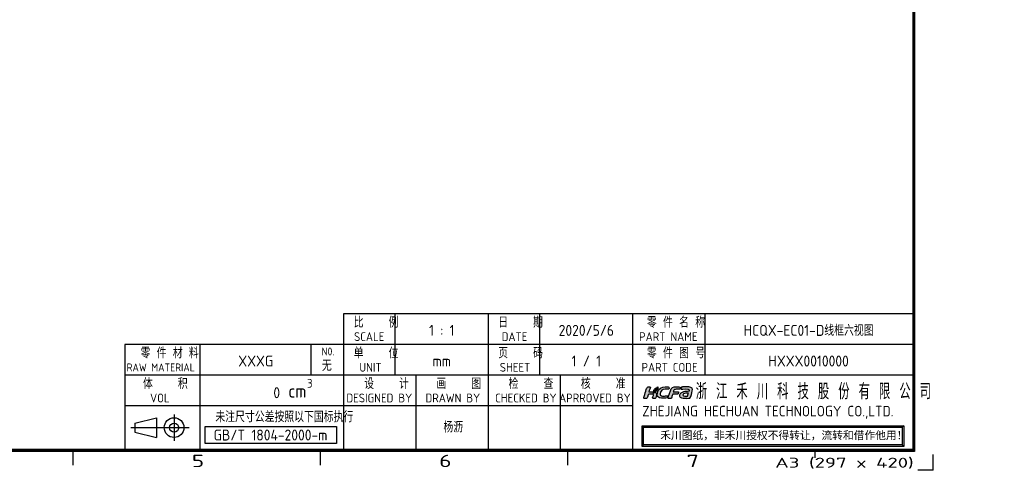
# Model space of a CAD drawing. Extents: x 0 to 576, y 0 to 389.
# Tile 16 of 19: x 284 to 576, y 0 to 134. Entities that reach past the tile are written whole.
import ezdxf
from ezdxf.enums import TextEntityAlignment as Align

# ---------------------------------------------------------------- set-up
doc = ezdxf.new("R2010")
doc.units = 0
doc.header["$LTSCALE"] = 23.1
doc.header["$MEASUREMENT"] = 0
doc.layers.get('0').update_dxf_attribs({"linetype": 'CONTINUOUS'})
doc.layers.add('限高区域④', color=3, linetype='CONTINUOUS')
doc.layers.add('限高区域⑤', color=4, linetype='CONTINUOUS')
doc.styles.get("Standard").update_dxf_attribs({"font": 'isocp3.shx', "bigfont": 'gbcbig.shx'})

# ---------------------------------------------------------------- blocks, each defined once
blk = doc.blocks.new('*T1')
at = {"linetype": 'ByBlock', "width": 1.656197}
blk.add_text('A3 (297 x 420)', height=2, dxfattribs=at).set_placement((367, 16), (395, 16), align=Align.FIT)
blk = doc.blocks.new('hcfa')
at = {"layer": '限高区域⑤'}
h = blk.add_hatch(color=164, dxfattribs=at)
edge = h.paths.add_edge_path()
edge.add_spline(control_points=[(7.07, 2.36), (6.56, 2.36), (5.94, 2.45), (5.68, 1.95)], knot_values=[0.842105, 0.842105, 0.842105, 0.842105, 0.894737, 0.894737, 0.894737, 0.894737], degree=3, periodic=0)
edge.add_spline(control_points=[(5.68, 1.95), (5.5, 1.6), (5.1, 0.37), (5.04, 0.05)], knot_values=[0.894737, 0.894737, 0.894737, 0.894737, 1, 1, 1, 1], degree=3, periodic=0)
edge.add_spline(control_points=[(5.04, 0.05), (5.04, 0.02), (5.04, -0.03), (5.11, -0.03), (5.11, -0.03), (5.11, -0.03), (5.64, -0.03), (5.64, -0.03)], knot_values=[0, 0, 0, 0, 0.052632, 0.052632, 0.052632, 0.052632, 0.105263, 0.105263, 0.105263, 0.105263], degree=3, periodic=0)
edge.add_spline(control_points=[(5.64, -0.03), (5.76, -0.03), (5.74, 0.02), (5.79, 0.22)], knot_values=[0.105263, 0.105263, 0.105263, 0.105263, 0.157895, 0.157895, 0.157895, 0.157895], degree=3, periodic=0)
edge.add_spline(control_points=[(5.79, 0.22), (5.83, 0.33), (5.92, 0.77), (6.02, 0.82)], knot_values=[0.157895, 0.157895, 0.157895, 0.157895, 0.210526, 0.210526, 0.210526, 0.210526], degree=3, periodic=0)
edge.add_spline(control_points=[(6.02, 0.82), (6.12, 0.94), (6.84, 0.81), (7.05, 0.86)], knot_values=[0.210526, 0.210526, 0.210526, 0.210526, 0.263158, 0.263158, 0.263158, 0.263158], degree=3, periodic=0)
edge.add_spline(control_points=[(7.05, 0.86), (7.09, 0.87), (7.11, 0.89), (7.12, 0.92)], knot_values=[0.263158, 0.263158, 0.263158, 0.263158, 0.315789, 0.315789, 0.315789, 0.315789], degree=3, periodic=0)
edge.add_spline(control_points=[(7.12, 0.92), (7.14, 0.97), (7.21, 1.14), (7.21, 1.2)], knot_values=[0.315789, 0.315789, 0.315789, 0.315789, 0.368421, 0.368421, 0.368421, 0.368421], degree=3, periodic=0)
edge.add_spline(control_points=[(7.21, 1.2), (7.21, 1.24), (7.23, 1.29), (7.18, 1.3)], knot_values=[0.368421, 0.368421, 0.368421, 0.368421, 0.421053, 0.421053, 0.421053, 0.421053], degree=3, periodic=0)
edge.add_spline(control_points=[(7.18, 1.3), (6.84, 1.38), (6.46, 1.35), (6.12, 1.32)], knot_values=[0.421053, 0.421053, 0.421053, 0.421053, 0.473684, 0.473684, 0.473684, 0.473684], degree=3, periodic=0)
edge.add_spline(control_points=[(6.12, 1.32), (6.12, 1.37), (6.16, 1.49), (6.17, 1.54)], knot_values=[0.473684, 0.473684, 0.473684, 0.473684, 0.526316, 0.526316, 0.526316, 0.526316], degree=3, periodic=0)
edge.add_spline(control_points=[(6.17, 1.54), (6.24, 1.77), (6.43, 1.86), (6.7, 1.86), (6.7, 1.86), (6.7, 1.86), (7.19, 1.86), (7.19, 1.86)], knot_values=[0.526316, 0.526316, 0.526316, 0.526316, 0.578947, 0.578947, 0.578947, 0.578947, 0.631579, 0.631579, 0.631579, 0.631579], degree=3, periodic=0)
edge.add_spline(control_points=[(7.19, 1.86), (7.31, 1.86), (7.45, 1.84), (7.48, 1.91)], knot_values=[0.631579, 0.631579, 0.631579, 0.631579, 0.684211, 0.684211, 0.684211, 0.684211], degree=3, periodic=0)
edge.add_spline(control_points=[(7.48, 1.91), (7.5, 1.96), (7.57, 2.13), (7.57, 2.19)], knot_values=[0.684211, 0.684211, 0.684211, 0.684211, 0.736842, 0.736842, 0.736842, 0.736842], degree=3, periodic=0)
edge.add_spline(control_points=[(7.57, 2.19), (7.57, 2.25), (7.56, 2.29), (7.49, 2.32)], knot_values=[0.736842, 0.736842, 0.736842, 0.736842, 0.789474, 0.789474, 0.789474, 0.789474], degree=3, periodic=0)
edge.add_spline(control_points=[(7.49, 2.32), (7.38, 2.36), (7.17, 2.36), (7.07, 2.36)], knot_values=[0.789474, 0.789474, 0.789474, 0.789474, 0.842105, 0.842105, 0.842105, 0.842105], degree=3, periodic=0)
edge = h.paths.add_edge_path()
edge.add_spline(control_points=[(3.72, 1.65), (4.08, 2.02), (4.83, 1.84), (5.23, 1.86)], knot_values=[0.538462, 0.538462, 0.538462, 0.538462, 0.615385, 0.615385, 0.615385, 0.615385], degree=3, periodic=0)
edge.add_spline(control_points=[(5.23, 1.86), (5.27, 1.86), (5.31, 2.17), (5.2, 2.29)], knot_values=[0.615385, 0.615385, 0.615385, 0.615385, 0.692308, 0.692308, 0.692308, 0.692308], degree=3, periodic=0)
edge.add_spline(control_points=[(5.2, 2.29), (5.15, 2.34), (5.05, 2.36), (4.95, 2.37)], knot_values=[0.692308, 0.692308, 0.692308, 0.692308, 0.769231, 0.769231, 0.769231, 0.769231], degree=3, periodic=0)
edge.add_spline(control_points=[(4.95, 2.37), (4.27, 2.4), (3.51, 2.36), (3.08, 1.72)], knot_values=[0.769231, 0.769231, 0.769231, 0.769231, 0.846154, 0.846154, 0.846154, 0.846154], degree=3, periodic=0)
edge.add_spline(control_points=[(3.08, 1.72), (2.87, 1.41), (2.66, 0.72), (2.88, 0.37)], knot_values=[0.846154, 0.846154, 0.846154, 0.846154, 1, 1, 1, 1], degree=3, periodic=0)
edge.add_spline(control_points=[(2.88, 0.37), (2.95, 0.26), (3.06, 0.13), (3.25, 0.08)], knot_values=[0, 0, 0, 0, 0.076923, 0.076923, 0.076923, 0.076923], degree=3, periodic=0)
edge.add_spline(control_points=[(3.25, 0.08), (3.71, -0.04), (4.59, -0.06), (4.85, 0.08)], knot_values=[0.076923, 0.076923, 0.076923, 0.076923, 0.153846, 0.153846, 0.153846, 0.153846], degree=3, periodic=0)
edge.add_spline(control_points=[(4.85, 0.08), (4.96, 0.13), (5.03, 0.39), (5, 0.47)], knot_values=[0.153846, 0.153846, 0.153846, 0.153846, 0.230769, 0.230769, 0.230769, 0.230769], degree=3, periodic=0)
edge.add_spline(control_points=[(5, 0.47), (4.99, 0.51), (4.61, 0.46), (4.52, 0.46)], knot_values=[0.230769, 0.230769, 0.230769, 0.230769, 0.307692, 0.307692, 0.307692, 0.307692], degree=3, periodic=0)
edge.add_spline(control_points=[(4.52, 0.46), (4.29, 0.45), (3.89, 0.42), (3.69, 0.5)], knot_values=[0.307692, 0.307692, 0.307692, 0.307692, 0.384615, 0.384615, 0.384615, 0.384615], degree=3, periodic=0)
edge.add_spline(control_points=[(3.69, 0.5), (3.51, 0.58), (3.39, 0.62), (3.39, 0.8)], knot_values=[0.384615, 0.384615, 0.384615, 0.384615, 0.461538, 0.461538, 0.461538, 0.461538], degree=3, periodic=0)
edge.add_spline(control_points=[(3.39, 0.8), (3.39, 1.04), (3.54, 1.47), (3.72, 1.65)], knot_values=[0.461538, 0.461538, 0.461538, 0.461538, 0.538462, 0.538462, 0.538462, 0.538462], degree=3, periodic=0)
edge = h.paths.add_edge_path()
edge.add_spline(control_points=[(1.07, 1.31), (1.08, 1.43), (1.2, 1.78), (1.24, 1.9)], knot_values=[0.68, 0.68, 0.68, 0.68, 0.72, 0.72, 0.72, 0.72], degree=3, periodic=0)
edge.add_spline(control_points=[(1.24, 1.9), (1.26, 1.97), (1.36, 2.23), (1.36, 2.28)], knot_values=[0.72, 0.72, 0.72, 0.72, 0.76, 0.76, 0.76, 0.76], degree=3, periodic=0)
edge.add_spline(control_points=[(1.36, 2.28), (1.36, 2.39), (1.07, 2.39), (0.92, 2.35)], knot_values=[0.76, 0.76, 0.76, 0.76, 0.8, 0.8, 0.8, 0.8], degree=3, periodic=0)
edge.add_spline(control_points=[(0.92, 2.35), (0.83, 2.31), (0.74, 2.24), (0.68, 2.17)], knot_values=[0.8, 0.8, 0.8, 0.8, 0.84, 0.84, 0.84, 0.84], degree=3, periodic=0)
edge.add_spline(control_points=[(0.68, 2.17), (0.61, 2.08), (0.53, 1.93), (0.5, 1.82)], knot_values=[0.84, 0.84, 0.84, 0.84, 0.88, 0.88, 0.88, 0.88], degree=3, periodic=0)
edge.add_spline(control_points=[(0.5, 1.82), (0.35, 1.34), (0.22, 0.86), (0.09, 0.38)], knot_values=[0.88, 0.88, 0.88, 0.88, 0.92, 0.92, 0.92, 0.92], degree=3, periodic=0)
edge.add_spline(control_points=[(0.09, 0.38), (0.07, 0.32), (-0.01, 0.1), (-0.01, 0.05)], knot_values=[0.92, 0.92, 0.92, 0.92, 1, 1, 1, 1], degree=3, periodic=0)
edge.add_spline(control_points=[(-0.01, 0.05), (-0.01, 0.02), (-0.01, -0.03), (0.06, -0.03), (0.06, -0.03), (0.06, -0.03), (0.59, -0.03), (0.59, -0.03)], knot_values=[0, 0, 0, 0, 0.04, 0.04, 0.04, 0.04, 0.08, 0.08, 0.08, 0.08], degree=3, periodic=0)
edge.add_spline(control_points=[(0.59, -0.03), (0.71, -0.03), (0.72, 0.1), (0.75, 0.22), (0.75, 0.22), (0.75, 0.22), (0.89, 0.69), (0.89, 0.69)], knot_values=[0.08, 0.08, 0.08, 0.08, 0.12, 0.12, 0.12, 0.12, 0.16, 0.16, 0.16, 0.16], degree=3, periodic=0)
edge.add_spline(control_points=[(0.89, 0.69), (0.91, 0.76), (0.93, 0.77), (0.99, 0.8)], knot_values=[0.16, 0.16, 0.16, 0.16, 0.2, 0.2, 0.2, 0.2], degree=3, periodic=0)
edge.add_spline(control_points=[(0.99, 0.8), (1.12, 0.86), (1.89, 0.9), (1.97, 0.81)], knot_values=[0.2, 0.2, 0.2, 0.2, 0.24, 0.24, 0.24, 0.24], degree=3, periodic=0)
edge.add_spline(control_points=[(1.97, 0.81), (2.06, 0.7), (1.94, 0.45), (1.89, 0.3)], knot_values=[0.24, 0.24, 0.24, 0.24, 0.28, 0.28, 0.28, 0.28], degree=3, periodic=0)
edge.add_spline(control_points=[(1.89, 0.3), (1.87, 0.21), (1.75, -0.03), (1.9, -0.03), (1.9, -0.03), (1.9, -0.03), (2.39, -0.03), (2.39, -0.03)], knot_values=[0.28, 0.28, 0.28, 0.28, 0.32, 0.32, 0.32, 0.32, 0.36, 0.36, 0.36, 0.36], degree=3, periodic=0)
edge.add_spline(control_points=[(2.39, -0.03), (2.47, -0.03), (2.66, 0.65), (2.66, 0.77)], knot_values=[0.36, 0.36, 0.36, 0.36, 0.4, 0.4, 0.4, 0.4], degree=3, periodic=0)
edge.add_spline(control_points=[(2.66, 0.77), (2.66, 0.98), (2.57, 1.1), (2.45, 1.19)], knot_values=[0.4, 0.4, 0.4, 0.4, 0.44, 0.44, 0.44, 0.44], degree=3, periodic=0)
edge.add_spline(control_points=[(2.45, 1.19), (2.4, 1.22), (2.34, 1.25), (2.28, 1.27)], knot_values=[0.44, 0.44, 0.44, 0.44, 0.48, 0.48, 0.48, 0.48], degree=3, periodic=0)
edge.add_spline(control_points=[(2.28, 1.27), (2.25, 1.27), (2.22, 1.27), (2.19, 1.26)], knot_values=[0.48, 0.48, 0.48, 0.48, 0.52, 0.52, 0.52, 0.52], degree=3, periodic=0)
edge.add_spline(control_points=[(2.19, 1.26), (2.15, 1.09), (2.21, 1.14), (2.01, 1.05)], knot_values=[0.52, 0.52, 0.52, 0.52, 0.56, 0.56, 0.56, 0.56], degree=3, periodic=0)
edge.add_spline(control_points=[(2.01, 1.05), (1.98, 1.04), (2, 1.04), (1.96, 1.03)], knot_values=[0.56, 0.56, 0.56, 0.56, 0.6, 0.6, 0.6, 0.6], degree=3, periodic=0)
edge.add_spline(control_points=[(1.96, 1.03), (1.96, 1.1), (1.99, 1.22), (2.03, 1.33)], knot_values=[0.6, 0.6, 0.6, 0.6, 0.64, 0.64, 0.64, 0.64], degree=3, periodic=0)
edge.add_spline(control_points=[(2.03, 1.33), (1.71, 1.37), (1.35, 1.32), (1.07, 1.31)], knot_values=[0.64, 0.64, 0.64, 0.64, 0.68, 0.68, 0.68, 0.68], degree=3, periodic=0)
edge = h.paths.add_edge_path()
edge.add_spline(control_points=[(9.76, 0.39), (9.93, 0.81), (10.07, 1.5), (10.1, 1.82)], knot_values=[0, 0, 0, 0, 0.045455, 0.045455, 0.045455, 0.045455], degree=3, periodic=0)
edge.add_spline(control_points=[(10.1, 1.82), (10.09, 1.99), (10.01, 2.14), (9.78, 2.25)], knot_values=[0.909091, 0.909091, 0.909091, 0.909091, 1, 1, 1, 1], degree=3, periodic=0)
edge.add_spline(control_points=[(9.78, 2.25), (9.53, 2.38), (9.13, 2.37), (8.82, 2.37)], knot_values=[0.863636, 0.863636, 0.863636, 0.863636, 0.909091, 0.909091, 0.909091, 0.909091], degree=3, periodic=0)
edge.add_spline(control_points=[(8.82, 2.37), (8.55, 2.37), (8.28, 2.37), (8.04, 2.34)], knot_values=[0.818182, 0.818182, 0.818182, 0.818182, 0.863636, 0.863636, 0.863636, 0.863636], degree=3, periodic=0)
edge.add_spline(control_points=[(8.04, 2.34), (7.98, 2.33), (7.9, 2.32), (7.86, 2.29)], knot_values=[0.772727, 0.772727, 0.772727, 0.772727, 0.818182, 0.818182, 0.818182, 0.818182], degree=3, periodic=0)
edge.add_spline(control_points=[(7.86, 2.29), (7.79, 2.25), (7.73, 2), (7.71, 1.93)], knot_values=[0.727273, 0.727273, 0.727273, 0.727273, 0.772727, 0.772727, 0.772727, 0.772727], degree=3, periodic=0)
edge.add_spline(control_points=[(7.71, 1.93), (7.7, 1.89), (7.68, 1.86), (7.72, 1.86)], knot_values=[0.681818, 0.681818, 0.681818, 0.681818, 0.727273, 0.727273, 0.727273, 0.727273], degree=3, periodic=0)
edge.add_spline(control_points=[(7.72, 1.86), (8.06, 1.9), (9.44, 2.11), (9.44, 1.71)], knot_values=[0.636364, 0.636364, 0.636364, 0.636364, 0.681818, 0.681818, 0.681818, 0.681818], degree=3, periodic=0)
edge.add_spline(control_points=[(9.44, 1.71), (9.44, 1.65), (9.43, 1.5), (9.4, 1.48)], knot_values=[0.590909, 0.590909, 0.590909, 0.590909, 0.636364, 0.636364, 0.636364, 0.636364], degree=3, periodic=0)
edge.add_spline(control_points=[(9.4, 1.48), (9.39, 1.47), (9.38, 1.47), (9.36, 1.47)], knot_values=[0.545455, 0.545455, 0.545455, 0.545455, 0.590909, 0.590909, 0.590909, 0.590909], degree=3, periodic=0)
edge.add_spline(control_points=[(9.36, 1.47), (8.99, 1.39), (8.61, 1.41), (8.23, 1.31)], knot_values=[0.5, 0.5, 0.5, 0.5, 0.545455, 0.545455, 0.545455, 0.545455], degree=3, periodic=0)
edge.add_spline(control_points=[(8.23, 1.31), (8.05, 1.26), (7.85, 1.18), (7.71, 1.07)], knot_values=[0.454545, 0.454545, 0.454545, 0.454545, 0.5, 0.5, 0.5, 0.5], degree=3, periodic=0)
edge.add_spline(control_points=[(7.71, 1.07), (7.64, 1.01), (7.57, 0.94), (7.52, 0.87)], knot_values=[0.409091, 0.409091, 0.409091, 0.409091, 0.454545, 0.454545, 0.454545, 0.454545], degree=3, periodic=0)
edge.add_spline(control_points=[(7.52, 0.87), (7.44, 0.72), (7.38, 0.48), (7.47, 0.32)], knot_values=[0.363636, 0.363636, 0.363636, 0.363636, 0.409091, 0.409091, 0.409091, 0.409091], degree=3, periodic=0)
edge.add_spline(control_points=[(7.47, 0.32), (7.5, 0.28), (7.53, 0.24), (7.57, 0.21)], knot_values=[0.318182, 0.318182, 0.318182, 0.318182, 0.363636, 0.363636, 0.363636, 0.363636], degree=3, periodic=0)
edge.add_spline(control_points=[(7.57, 0.21), (7.78, -0.01), (8.48, -0.04), (8.78, -0.02)], knot_values=[0.272727, 0.272727, 0.272727, 0.272727, 0.318182, 0.318182, 0.318182, 0.318182], degree=3, periodic=0)
edge.add_spline(control_points=[(8.78, -0.02), (8.82, -0.02), (8.85, -0.02), (8.96, -0.01)], knot_values=[0.227273, 0.227273, 0.227273, 0.227273, 0.272727, 0.272727, 0.272727, 0.272727], degree=3, periodic=0)
edge.add_spline(control_points=[(8.96, -0.01), (8.96, -0.01), (8.95, -0.04), (8.95, -0.04)], knot_values=[0.181818, 0.181818, 0.181818, 0.181818, 0.227273, 0.227273, 0.227273, 0.227273], degree=3, periodic=0)
edge.add_spline(control_points=[(8.95, -0.04), (8.95, -0.04), (8.95, -0.04), (8.96, -0.04)], knot_values=[0.136364, 0.136364, 0.136364, 0.136364, 0.181818, 0.181818, 0.181818, 0.181818], degree=3, periodic=0)
edge.add_spline(control_points=[(8.96, -0.04), (9.17, -0.04), (9.51, -0.01), (9.57, 0.04)], knot_values=[0.090909, 0.090909, 0.090909, 0.090909, 0.136364, 0.136364, 0.136364, 0.136364], degree=3, periodic=0)
edge.add_spline(control_points=[(9.57, 0.04), (9.64, 0.1), (9.72, 0.29), (9.76, 0.39)], knot_values=[0.045455, 0.045455, 0.045455, 0.045455, 0.090909, 0.090909, 0.090909, 0.090909], degree=3, periodic=0)
edge = h.paths.add_edge_path(flags=16)
edge.add_spline(control_points=[(9.27, 1.06), (9.24, 0.91), (9.12, 0.54), (9.07, 0.41)], knot_values=[0.6, 0.6, 0.6, 0.6, 1, 1, 1, 1], degree=3, periodic=0)
edge.add_spline(control_points=[(9.07, 0.41), (8.88, 0.41), (8.11, 0.36), (8.11, 0.65)], knot_values=[0, 0, 0, 0, 0.2, 0.2, 0.2, 0.2], degree=3, periodic=0)
edge.add_spline(control_points=[(8.11, 0.65), (8.11, 0.76), (8.19, 0.85), (8.26, 0.9)], knot_values=[0.2, 0.2, 0.2, 0.2, 0.4, 0.4, 0.4, 0.4], degree=3, periodic=0)
edge.add_spline(control_points=[(8.26, 0.9), (8.43, 1.01), (9.09, 1.06), (9.27, 1.06)], knot_values=[0.4, 0.4, 0.4, 0.4, 0.6, 0.6, 0.6, 0.6], degree=3, periodic=0)
h = blk.add_hatch(color=82, dxfattribs=at)
edge = h.paths.add_edge_path()
edge.add_spline(control_points=[(2.71, 1.97), (2.54, 1.64), (2.3, 1.69), (2.12, 1.4)], knot_values=[0.823529, 0.823529, 0.823529, 0.823529, 0.882353, 0.882353, 0.882353, 0.882353], degree=3, periodic=0)
edge.add_spline(control_points=[(2.12, 1.4), (2.08, 1.35), (2.02, 1.18), (2.02, 1.11)], knot_values=[0.882353, 0.882353, 0.882353, 0.882353, 1, 1, 1, 1], degree=3, periodic=0)
edge.add_spline(control_points=[(2.02, 1.11), (2.03, 1.11), (2.03, 1.11), (2.04, 1.12)], knot_values=[0, 0, 0, 0, 0.058824, 0.058824, 0.058824, 0.058824], degree=3, periodic=0)
edge.add_spline(control_points=[(2.04, 1.12), (2.14, 1.16), (2.1, 1.13), (2.13, 1.24)], knot_values=[0.058824, 0.058824, 0.058824, 0.058824, 0.117647, 0.117647, 0.117647, 0.117647], degree=3, periodic=0)
edge.add_spline(control_points=[(2.13, 1.24), (2.14, 1.27), (2.14, 1.28), (2.15, 1.31)], knot_values=[0.117647, 0.117647, 0.117647, 0.117647, 0.176471, 0.176471, 0.176471, 0.176471], degree=3, periodic=0)
edge.add_spline(control_points=[(2.15, 1.31), (2.51, 1.32), (2.84, 1.56), (2.9, 1.92)], knot_values=[0.176471, 0.176471, 0.176471, 0.176471, 0.235294, 0.235294, 0.235294, 0.235294], degree=3, periodic=0)
edge.add_spline(control_points=[(2.9, 1.92), (2.91, 1.98), (2.92, 2.04), (2.92, 2.11)], knot_values=[0.235294, 0.235294, 0.235294, 0.235294, 0.294118, 0.294118, 0.294118, 0.294118], degree=3, periodic=0)
edge.add_spline(control_points=[(2.92, 2.11), (2.92, 2.11), (2.92, 2.25), (2.92, 2.25)], knot_values=[0.294118, 0.294118, 0.294118, 0.294118, 0.352941, 0.352941, 0.352941, 0.352941], degree=3, periodic=0)
edge.add_spline(control_points=[(2.92, 2.25), (2.92, 2.29), (2.92, 2.32), (2.92, 2.37)], knot_values=[0.352941, 0.352941, 0.352941, 0.352941, 0.411765, 0.411765, 0.411765, 0.411765], degree=3, periodic=0)
edge.add_spline(control_points=[(2.92, 2.37), (2.87, 2.37), (2.88, 2.33), (2.79, 2.25)], knot_values=[0.411765, 0.411765, 0.411765, 0.411765, 0.470588, 0.470588, 0.470588, 0.470588], degree=3, periodic=0)
edge.add_spline(control_points=[(2.79, 2.25), (2.66, 2.14), (2.52, 2.13), (2.35, 2.01)], knot_values=[0.470588, 0.470588, 0.470588, 0.470588, 0.529412, 0.529412, 0.529412, 0.529412], degree=3, periodic=0)
edge.add_spline(control_points=[(2.35, 2.01), (2.26, 1.95), (2.18, 1.87), (2.13, 1.77)], knot_values=[0.529412, 0.529412, 0.529412, 0.529412, 0.588235, 0.588235, 0.588235, 0.588235], degree=3, periodic=0)
edge.add_spline(control_points=[(2.13, 1.77), (2.11, 1.72), (2.08, 1.67), (2.07, 1.6)], knot_values=[0.588235, 0.588235, 0.588235, 0.588235, 0.647059, 0.647059, 0.647059, 0.647059], degree=3, periodic=0)
edge.add_spline(control_points=[(2.07, 1.6), (2.07, 1.59), (2.05, 1.39), (2.08, 1.39)], knot_values=[0.647059, 0.647059, 0.647059, 0.647059, 0.705882, 0.705882, 0.705882, 0.705882], degree=3, periodic=0)
edge.add_spline(control_points=[(2.08, 1.39), (2.1, 1.46), (2.17, 1.57), (2.3, 1.65)], knot_values=[0.705882, 0.705882, 0.705882, 0.705882, 0.764706, 0.764706, 0.764706, 0.764706], degree=3, periodic=0)
edge.add_spline(control_points=[(2.3, 1.65), (2.49, 1.77), (2.61, 1.83), (2.71, 1.97)], knot_values=[0.764706, 0.764706, 0.764706, 0.764706, 0.823529, 0.823529, 0.823529, 0.823529], degree=3, periodic=0)
at = {"layer": '限高区域④', "color": 164}
for points, knots in [([(-0.01, 0.05), (-0.01, 0.02), (-0.01, -0.03), (0.06, -0.03), (0.06, -0.03), (0.06, -0.03), (0.59, -0.03), (0.59, -0.03), (0.59, -0.03), (0.71, -0.03), (0.72, 0.1), (0.75, 0.22), (0.75, 0.22), (0.75, 0.22), (0.89, 0.69), (0.89, 0.69), (0.89, 0.69), (0.91, 0.76), (0.93, 0.77), (0.99, 0.8), (0.99, 0.8), (1.12, 0.86), (1.89, 0.9), (1.97, 0.81), (1.97, 0.81), (2.06, 0.7), (1.94, 0.45), (1.89, 0.3), (1.89, 0.3), (1.87, 0.21), (1.75, -0.03), (1.9, -0.03), (1.9, -0.03), (1.9, -0.03), (2.39, -0.03), (2.39, -0.03), (2.39, -0.03), (2.47, -0.03), (2.66, 0.65), (2.66, 0.77), (2.66, 0.77), (2.66, 0.98), (2.57, 1.1), (2.45, 1.19), (2.45, 1.19), (2.4, 1.22), (2.34, 1.25), (2.28, 1.27), (2.28, 1.27), (2.25, 1.27), (2.22, 1.27), (2.19, 1.26), (2.19, 1.26), (2.15, 1.09), (2.21, 1.14), (2.01, 1.05), (2.01, 1.05), (1.98, 1.04), (2, 1.04), (1.96, 1.03), (1.96, 1.03), (1.96, 1.1), (1.99, 1.22), (2.03, 1.33), (2.03, 1.33), (1.71, 1.37), (1.35, 1.32), (1.07, 1.31), (1.07, 1.31), (1.08, 1.43), (1.2, 1.78), (1.24, 1.9), (1.24, 1.9), (1.26, 1.97), (1.36, 2.23), (1.36, 2.28), (1.36, 2.28), (1.36, 2.39), (1.07, 2.39), (0.92, 2.35), (0.92, 2.35), (0.83, 2.31), (0.74, 2.24), (0.68, 2.17), (0.68, 2.17), (0.61, 2.08), (0.53, 1.93), (0.5, 1.82), (0.5, 1.82), (0.35, 1.34), (0.22, 0.86), (0.09, 0.38), (0.09, 0.38), (0.07, 0.32), (-0.01, 0.1), (-0.01, 0.05)], [0, 0, 0, 0, 0.04, 0.04, 0.04, 0.04, 0.08, 0.08, 0.08, 0.08, 0.12, 0.12, 0.12, 0.12, 0.16, 0.16, 0.16, 0.16, 0.2, 0.2, 0.2, 0.2, 0.24, 0.24, 0.24, 0.24, 0.28, 0.28, 0.28, 0.28, 0.32, 0.32, 0.32, 0.32, 0.36, 0.36, 0.36, 0.36, 0.4, 0.4, 0.4, 0.4, 0.44, 0.44, 0.44, 0.44, 0.48, 0.48, 0.48, 0.48, 0.52, 0.52, 0.52, 0.52, 0.56, 0.56, 0.56, 0.56, 0.6, 0.6, 0.6, 0.6, 0.64, 0.64, 0.64, 0.64, 0.68, 0.68, 0.68, 0.68, 0.72, 0.72, 0.72, 0.72, 0.76, 0.76, 0.76, 0.76, 0.8, 0.8, 0.8, 0.8, 0.84, 0.84, 0.84, 0.84, 0.88, 0.88, 0.88, 0.88, 0.92, 0.92, 0.92, 0.92, 1, 1, 1, 1]), ([(2.88, 0.37), (2.95, 0.26), (3.06, 0.13), (3.25, 0.08), (3.25, 0.08), (3.71, -0.04), (4.59, -0.06), (4.85, 0.08), (4.85, 0.08), (4.96, 0.13), (5.03, 0.39), (5, 0.47), (5, 0.47), (4.99, 0.51), (4.61, 0.46), (4.52, 0.46), (4.52, 0.46), (4.29, 0.45), (3.89, 0.42), (3.69, 0.5), (3.69, 0.5), (3.51, 0.58), (3.39, 0.62), (3.39, 0.8), (3.39, 0.8), (3.39, 1.04), (3.54, 1.47), (3.72, 1.65), (3.72, 1.65), (4.08, 2.02), (4.83, 1.84), (5.23, 1.86), (5.23, 1.86), (5.27, 1.86), (5.31, 2.17), (5.2, 2.29), (5.2, 2.29), (5.15, 2.34), (5.05, 2.36), (4.95, 2.37), (4.95, 2.37), (4.27, 2.4), (3.51, 2.36), (3.08, 1.72), (3.08, 1.72), (2.87, 1.41), (2.66, 0.72), (2.88, 0.37)], [0, 0, 0, 0, 0.076923, 0.076923, 0.076923, 0.076923, 0.153846, 0.153846, 0.153846, 0.153846, 0.230769, 0.230769, 0.230769, 0.230769, 0.307692, 0.307692, 0.307692, 0.307692, 0.384615, 0.384615, 0.384615, 0.384615, 0.461538, 0.461538, 0.461538, 0.461538, 0.538462, 0.538462, 0.538462, 0.538462, 0.615385, 0.615385, 0.615385, 0.615385, 0.692308, 0.692308, 0.692308, 0.692308, 0.769231, 0.769231, 0.769231, 0.769231, 0.846154, 0.846154, 0.846154, 0.846154, 1, 1, 1, 1]), ([(5.04, 0.05), (5.04, 0.02), (5.04, -0.03), (5.11, -0.03), (5.11, -0.03), (5.11, -0.03), (5.64, -0.03), (5.64, -0.03), (5.64, -0.03), (5.76, -0.03), (5.74, 0.02), (5.79, 0.22), (5.79, 0.22), (5.83, 0.33), (5.92, 0.77), (6.02, 0.82), (6.02, 0.82), (6.12, 0.94), (6.84, 0.81), (7.05, 0.86), (7.05, 0.86), (7.09, 0.87), (7.11, 0.89), (7.12, 0.92), (7.12, 0.92), (7.14, 0.97), (7.21, 1.14), (7.21, 1.2), (7.21, 1.2), (7.21, 1.24), (7.23, 1.29), (7.18, 1.3), (7.18, 1.3), (6.84, 1.38), (6.46, 1.35), (6.12, 1.32), (6.12, 1.32), (6.12, 1.37), (6.16, 1.49), (6.17, 1.54), (6.17, 1.54), (6.24, 1.77), (6.43, 1.86), (6.7, 1.86), (6.7, 1.86), (6.7, 1.86), (7.19, 1.86), (7.19, 1.86), (7.19, 1.86), (7.31, 1.86), (7.45, 1.84), (7.48, 1.91), (7.48, 1.91), (7.5, 1.96), (7.57, 2.13), (7.57, 2.19), (7.57, 2.19), (7.57, 2.25), (7.56, 2.29), (7.49, 2.32), (7.49, 2.32), (7.38, 2.36), (7.17, 2.36), (7.07, 2.36), (7.07, 2.36), (6.56, 2.36), (5.94, 2.45), (5.68, 1.95), (5.68, 1.95), (5.5, 1.6), (5.1, 0.37), (5.04, 0.05)], [0, 0, 0, 0, 0.052632, 0.052632, 0.052632, 0.052632, 0.105263, 0.105263, 0.105263, 0.105263, 0.157895, 0.157895, 0.157895, 0.157895, 0.210526, 0.210526, 0.210526, 0.210526, 0.263158, 0.263158, 0.263158, 0.263158, 0.315789, 0.315789, 0.315789, 0.315789, 0.368421, 0.368421, 0.368421, 0.368421, 0.421053, 0.421053, 0.421053, 0.421053, 0.473684, 0.473684, 0.473684, 0.473684, 0.526316, 0.526316, 0.526316, 0.526316, 0.578947, 0.578947, 0.578947, 0.578947, 0.631579, 0.631579, 0.631579, 0.631579, 0.684211, 0.684211, 0.684211, 0.684211, 0.736842, 0.736842, 0.736842, 0.736842, 0.789474, 0.789474, 0.789474, 0.789474, 0.842105, 0.842105, 0.842105, 0.842105, 0.894737, 0.894737, 0.894737, 0.894737, 1, 1, 1, 1]), ([(10.1, 1.82), (10.07, 1.5), (9.93, 0.81), (9.76, 0.39), (9.76, 0.39), (9.72, 0.29), (9.64, 0.1), (9.57, 0.04), (9.57, 0.04), (9.51, -0.01), (9.17, -0.04), (8.96, -0.04), (8.96, -0.04), (8.95, -0.04), (8.95, -0.04), (8.95, -0.04), (8.95, -0.04), (8.95, -0.04), (8.96, -0.01), (8.96, -0.01), (8.96, -0.01), (8.85, -0.02), (8.82, -0.02), (8.78, -0.02), (8.78, -0.02), (8.48, -0.04), (7.78, -0.01), (7.57, 0.21), (7.57, 0.21), (7.53, 0.24), (7.5, 0.28), (7.47, 0.32), (7.47, 0.32), (7.38, 0.48), (7.44, 0.72), (7.52, 0.87), (7.52, 0.87), (7.57, 0.94), (7.64, 1.01), (7.71, 1.07), (7.71, 1.07), (7.85, 1.18), (8.05, 1.26), (8.23, 1.31), (8.23, 1.31), (8.61, 1.41), (8.99, 1.39), (9.36, 1.47), (9.36, 1.47), (9.38, 1.47), (9.39, 1.47), (9.4, 1.48), (9.4, 1.48), (9.43, 1.5), (9.44, 1.65), (9.44, 1.71), (9.44, 1.71), (9.44, 2.11), (8.06, 1.9), (7.72, 1.86), (7.72, 1.86), (7.68, 1.86), (7.7, 1.89), (7.71, 1.93), (7.71, 1.93), (7.73, 2), (7.79, 2.25), (7.86, 2.29), (7.86, 2.29), (7.9, 2.32), (7.98, 2.33), (8.04, 2.34), (8.04, 2.34), (8.28, 2.37), (8.55, 2.37), (8.82, 2.37), (8.82, 2.37), (9.13, 2.37), (9.53, 2.38), (9.78, 2.25), (9.78, 2.25), (10.01, 2.14), (10.09, 1.99), (10.1, 1.82)], [0, 0, 0, 0, 0.045455, 0.045455, 0.045455, 0.045455, 0.090909, 0.090909, 0.090909, 0.090909, 0.136364, 0.136364, 0.136364, 0.136364, 0.181818, 0.181818, 0.181818, 0.181818, 0.227273, 0.227273, 0.227273, 0.227273, 0.272727, 0.272727, 0.272727, 0.272727, 0.318182, 0.318182, 0.318182, 0.318182, 0.363636, 0.363636, 0.363636, 0.363636, 0.409091, 0.409091, 0.409091, 0.409091, 0.454545, 0.454545, 0.454545, 0.454545, 0.5, 0.5, 0.5, 0.5, 0.545455, 0.545455, 0.545455, 0.545455, 0.590909, 0.590909, 0.590909, 0.590909, 0.636364, 0.636364, 0.636364, 0.636364, 0.681818, 0.681818, 0.681818, 0.681818, 0.727273, 0.727273, 0.727273, 0.727273, 0.772727, 0.772727, 0.772727, 0.772727, 0.818182, 0.818182, 0.818182, 0.818182, 0.863636, 0.863636, 0.863636, 0.863636, 0.909091, 0.909091, 0.909091, 0.909091, 1, 1, 1, 1]), ([(9.07, 0.41), (8.88, 0.41), (8.11, 0.36), (8.11, 0.65), (8.11, 0.65), (8.11, 0.76), (8.19, 0.85), (8.26, 0.9), (8.26, 0.9), (8.43, 1.01), (9.09, 1.06), (9.27, 1.06), (9.27, 1.06), (9.24, 0.91), (9.12, 0.54), (9.07, 0.41)], [0, 0, 0, 0, 0.2, 0.2, 0.2, 0.2, 0.4, 0.4, 0.4, 0.4, 0.6, 0.6, 0.6, 0.6, 1, 1, 1, 1])]:
    blk.add_open_spline(points, degree=3, knots=knots, dxfattribs=at)
at = {"layer": '限高区域④', "color": 82}
blk.add_open_spline([(2.02, 1.11), (2.03, 1.11), (2.03, 1.11), (2.04, 1.12), (2.04, 1.12), (2.14, 1.16), (2.1, 1.13), (2.13, 1.24), (2.13, 1.24), (2.14, 1.27), (2.14, 1.28), (2.15, 1.31), (2.15, 1.31), (2.51, 1.32), (2.84, 1.56), (2.9, 1.92), (2.9, 1.92), (2.91, 1.98), (2.92, 2.04), (2.92, 2.11), (2.92, 2.11), (2.92, 2.11), (2.92, 2.25), (2.92, 2.25), (2.92, 2.25), (2.92, 2.29), (2.92, 2.32), (2.92, 2.37), (2.92, 2.37), (2.87, 2.37), (2.88, 2.33), (2.79, 2.25), (2.79, 2.25), (2.66, 2.14), (2.52, 2.13), (2.35, 2.01), (2.35, 2.01), (2.26, 1.95), (2.18, 1.87), (2.13, 1.77), (2.13, 1.77), (2.11, 1.72), (2.08, 1.67), (2.07, 1.6), (2.07, 1.6), (2.07, 1.59), (2.05, 1.39), (2.08, 1.39), (2.08, 1.39), (2.1, 1.46), (2.17, 1.57), (2.3, 1.65), (2.3, 1.65), (2.49, 1.77), (2.61, 1.83), (2.71, 1.97), (2.71, 1.97), (2.54, 1.64), (2.3, 1.69), (2.12, 1.4), (2.12, 1.4), (2.08, 1.35), (2.02, 1.18), (2.02, 1.11)], degree=3, knots=[0, 0, 0, 0, 0.058824, 0.058824, 0.058824, 0.058824, 0.117647, 0.117647, 0.117647, 0.117647, 0.176471, 0.176471, 0.176471, 0.176471, 0.235294, 0.235294, 0.235294, 0.235294, 0.294118, 0.294118, 0.294118, 0.294118, 0.352941, 0.352941, 0.352941, 0.352941, 0.411765, 0.411765, 0.411765, 0.411765, 0.470588, 0.470588, 0.470588, 0.470588, 0.529412, 0.529412, 0.529412, 0.529412, 0.588235, 0.588235, 0.588235, 0.588235, 0.647059, 0.647059, 0.647059, 0.647059, 0.705882, 0.705882, 0.705882, 0.705882, 0.764706, 0.764706, 0.764706, 0.764706, 0.823529, 0.823529, 0.823529, 0.823529, 0.882353, 0.882353, 0.882353, 0.882353, 1, 1, 1, 1], dxfattribs=at)
blk = doc.blocks.new('A3')
for p, q in [((649.22, 294.65), (649.22, 4.69)), ((649.45, 294.88), (649.45, 4.47)), ((649.67, 295.1), (649.67, 4.24)), ((649.22, 35.61), (519.22, 35.61)), ((519.22, 35.61), (519.22, 4.69)), ((531.02, 21.61), (531.02, 35.61)), ((552.22, 35.61), (552.22, 4.69)), ((564.02, 21.61), (564.02, 35.61)), ((585.22, 35.61), (585.22, 4.69)), ((601.72, 35.61), (601.72, 21.61)), ((649.22, 28.61), (469.26, 28.61)), ((469.26, 28.61), (469.26, 4.69)), ((486.5, 4.69), (486.5, 28.61)), ((511.72, 28.61), (511.72, 21.61)), ((649.22, 21.61), (469.26, 21.61)), ((535.72, 21.61), (535.72, 4.69)), ((568.72, 21.61), (568.72, 4.69)), ((585.22, 14.61), (469.26, 14.61)), ((471.57, 10.71), (476.46, 11.92)), ((476.46, 11.92), (476.46, 7.41)), ((480.52, 12.66), (480.52, 6.62)), ((470.67, 9.67), (483.93, 9.67)), ((471.57, 10.71), (471.57, 8.62)), ((587.76, 9.76), (587.4, 10.11)), ((647.2, 10.11), (646.84, 9.76)), ((471.57, 8.62), (476.46, 7.41)), ((649.22, 4.69), (231.57, 4.69)), ((587.4, 5.37), (587.76, 5.73)), ((647.2, 5.37), (646.84, 5.73)), ((649.67, 4.24), (231.12, 4.24)), ((649.45, 4.47), (231.35, 4.47)), ((457.35, 4.47), (457.35, 1.08)), ((513.85, 4.47), (513.85, 1.08)), ((570.35, 4.47), (570.35, 1.08)), ((626.85, 4.47), (626.85, 2.77)), ((653.92, 0), (653.92, 3.54)), ((653.92, 0), (650.38, 0))]:
    blk.add_line(p, q)
for points in [[(487.58, 9.92), (517.59, 9.92), (517.59, 6.06), (487.58, 6.06)], [(587.4, 10.11), (647.2, 10.11), (647.2, 5.37), (587.4, 5.37)], [(587.76, 9.76), (646.84, 9.76), (646.84, 5.73), (587.76, 5.73)]]:
    blk.add_lwpolyline(points, close=True)
for radius in [2.25, 1.04]:
    blk.add_circle((480.52, 9.67), radius)
for name, p, xscale, yscale, zscale in [('hcfa', (587.8, 16.38), 1.1, 1.1, 1.1), ('*T1', (203.1, -17.54), 1.129999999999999, 1.129999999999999, 1.129999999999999)]:
    blk.add_blockref(name, p, dxfattribs=dict(xscale=xscale, yscale=yscale, zscale=zscale))
for s, height, p in [('比    例', 2.5, (521.54, 32.47)), ('日    期', 2.5, (554.54, 32.47)), ('零 件 名 称', 2.5, (588.51, 32.47)), ('SCALE', 2, (521.62, 29.43)), ('DATE', 2, (555.34, 29.43)), ('PART NAME', 2, (586.74, 29.43)), ('零 件 材 料', 2.5, (472.86, 25.47)), ('N0.', 1.8, (514.17, 26.15)), ('单    位', 2.5, (521.54, 25.47)), ('页    码', 2.5, (554.54, 25.47)), ('零 件 图 号', 2.5, (588.51, 25.47)), ('RAW MATERIAL', 1.8, (469.68, 22.51)), ('UNIT', 2, (522.83, 22.43)), ('SHEET', 2, (554.91, 22.43)), ('PART CODE', 2, (587.29, 22.43)), ('体    积', 2.5, (473.41, 18.47)), ('3', 2, (510.88, 18.78)), ('设    计', 2.5, (523.93, 18.47)), ('画    图', 2.5, (540.43, 18.47)), ('检    查', 2.5, (556.93, 18.47)), ('核    准', 2.5, (573.43, 18.47)), ('浙 江 禾 川 科 技 股 份 有 限 公 司', 3.6, (599.66, 16.13)), ('cm', 3, (506.61, 16.51)), ('VOL', 2, (475.03, 15.43)), ('DESIGNED BY', 2, (519.87, 15.43)), ('DRAWN BY', 2, (537.94, 15.43)), ('CHECKED BY', 2, (553.85, 15.43)), ('APRROVED BY ', 2, (568.46, 15.43)), ('未注尺寸公差按照以下国标执行', 2.5, (489.94, 10.9)), ('ZHEJIANG HECHUAN TECHNOLOGY CO.,LTD.', 2.4, (587.43, 12.24))]:
    blk.add_text(s, height=height).set_placement(p)
for s, width, p, p2 in [('5', 1.690842, (484.57, 0.66), (487.39, 0.66)), ('6', 1.667761, (541.07, 0.66), (543.89, 0.66)), ('7', 1.818182, (597.57, 0.66), (600.39, 0.66))]:
    blk.add_text(s, height=2.82, dxfattribs=dict(width=width)).set_placement(p, p2, align=Align.FIT)
at = {"insert": (591.55, 8.81), "char_height": 1.8, "attachment_point": 1}
blk.add_mtext_dynamic_manual_height_columns('{\\fMicrosoft YaHei|b0|i0|c134|p34;禾川图纸，非禾川授权不得转让，流转和借作他用\\fMicrosoft YaHei Light|b0|i0|c134|p34;！}', width=53.9728, gutter_width=12.5, heights=[0], dxfattribs=at)
for tag, p in [('XXXE', (541.66, 30.61)), ('XXXC', (574.68, 30.61)), ('XXXA', (625.44, 30.61)), ('XXXG', (499.17, 23.61)), ('XXXK', (515.42, 22.59)), ('XXXF', (541.66, 23.61)), ('XXXD', (574.68, 23.61)), ('XXXB', (625.44, 23.61)), ('XXXM', (502.54, 6.73))]:
    blk.add_attdef(tag, text='', height=2.5).set_placement(p, align=Align.CENTER)
blk.add_attdef('XXXJ', text='', height=2.5).set_placement((504.73, 17.63), align=Align.MIDDLE_RIGHT)
blk.add_attdef('XXXN', (542.03, 8.55), '', height=2.5)

msp = doc.modelspace()

# ---------------------------------------------------------------- block references
at = {"xscale": 1.3, "yscale": 1.3, "zscale": 1.3}
msp.add_blockref('A3', (-294.942, 0), dxfattribs=at).add_auto_attribs({'XXXM': 'GB/T 1804-2000-m', 'XXXJ': '0', 'XXXG': 'XXXG', 'XXXK': '无', 'XXXN': '杨沥', 'XXXE': '1 : 1', 'XXXF': 'mm', 'XXXD': '1 / 1', 'XXXC': '2020/5/6', 'XXXB': 'HXXX0010000', 'XXXA': 'HCQX-EC01-D线框六视图'})

doc.saveas('drawing.dxf')
